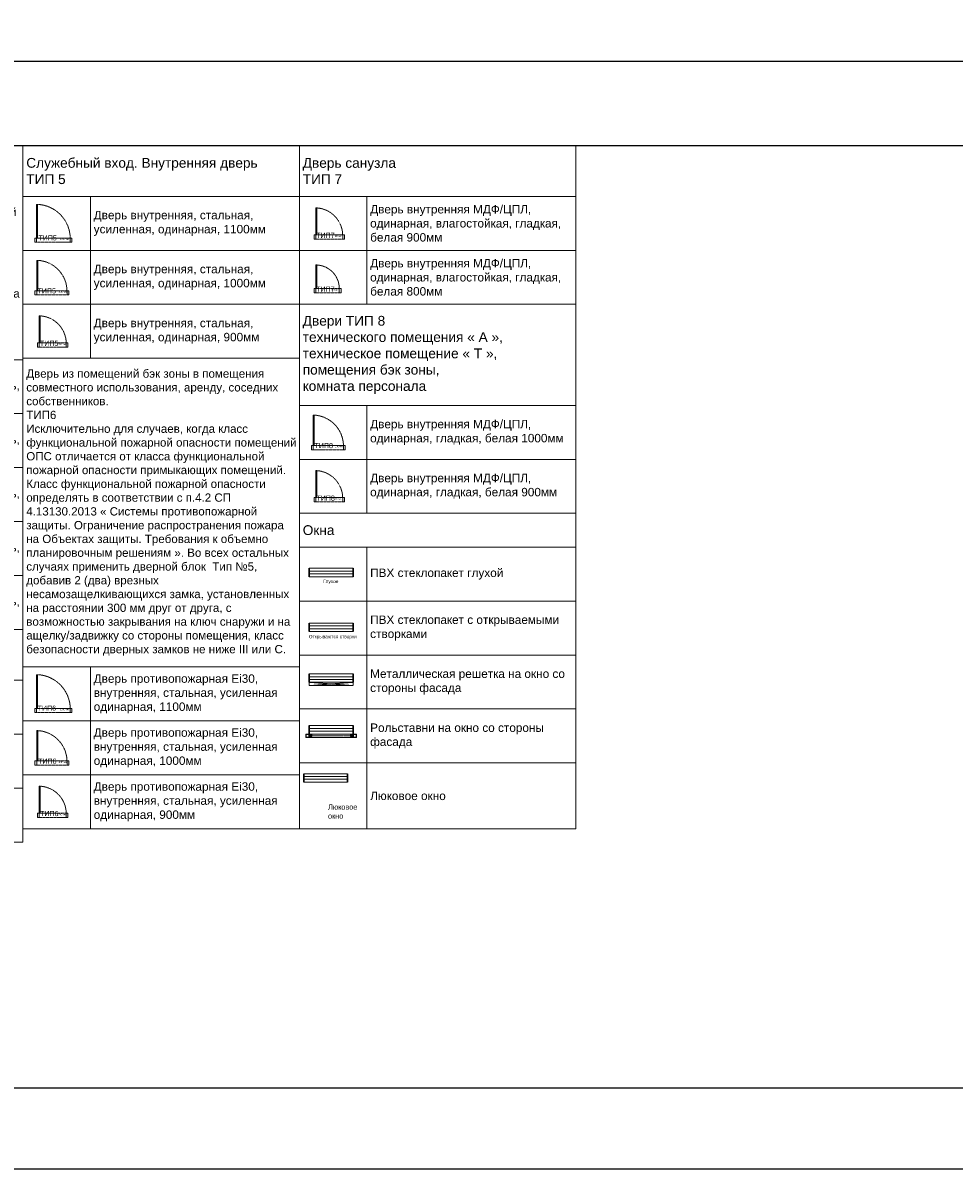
# Model space of a CAD drawing. Header units: millimetres. Extents: x -57464382 to 30606835, y -92609 to 65084.
# Tile 10 of 256: x -129215 to -101594, y -57790 to -23815. Entities that reach past the tile are written whole.
import ezdxf
from ezdxf import colors
from ezdxf.entities.mleader import LeaderData, LeaderLine
from ezdxf.math import Vec2, Vec3

# ---------------------------------------------------------------- set-up
doc = ezdxf.new("R2010")
doc.units = ezdxf.units.MM
doc.set_wipeout_variables(frame=1)
doc.linetypes.add('( Hidden )', pattern=[0.375, 0.25, -0.125])
doc.linetypes.add('HIDDENX2', pattern=[19.05, 12.7, -6.35])
doc.layers.get('0').update_dxf_attribs({"lineweight": 0})
doc.layers.get('Defpoints').update_dxf_attribs({"color": 30})
for name, color, linetype, lineweight in [('07_АР_Размеры перегородки', 250, 'Continuous', 0), ('15_АР_Потолки', 7, 'Continuous', 9), ('17_АР_Текст', 235, 'Continuous', 0), ('18_АР_Двери', 250, 'Continuous', 0), ('19_АР_Окна', 250, 'Continuous', 0)]:
    doc.layers.add(name, color=color, linetype=linetype, lineweight=lineweight)
doc.layers.add('30_ДВЕРИ ТИП1', color=7, linetype='Continuous', true_color=0xf50a0a)
doc.styles.add('_ТЕКСТОВЫЙ', font='arial.ttf', dxfattribs={"width": 0.8})
doc.styles.add('_ТЕКСТОВЫЙ АННОТАТИЫНЫЙ', font='arial.ttf', dxfattribs={"width": 0.8})
doc.styles.add('HVAC_AEP', font='arial.ttf')
doc.styles.get("Standard").update_dxf_attribs({"font": 'arial.ttf'})

# ---------------------------------------------------------------- blocks, each defined once
blk = doc.blocks.new('*T204')
at = {"color": 0, "linetype": 'ByBlock', "lineweight": -2, "transparency": 16777216}
for p, q in [((0, 0), (8200, 0)), ((0, 0), (0, -14342)), ((8200, 0), (8200, -14342)), ((0, -6342), (8200, -6342)), ((2000, -6342), (2000, -14342)), ((0, -7942), (8200, -7942)), ((0, -9542), (8200, -9542)), ((0, -11142), (8200, -11142)), ((0, -12742), (8200, -12742)), ((0, -14342), (8200, -14342))]:
    blk.add_line(p, q, dxfattribs=at)
at = {"color": 0, "lineweight": 15, "transparency": 16777216, "attachment_point": 4, "style": 'HVAC_AEP'}
for s, insert, char_height, width in [('{\\H0.83333x;\\C256;Дверь из помещений совместного использования в помещения клиентского зала \\PТИП3\\P\\C10;Исключительно для случаев, когда класс функциональной пожарной опасности помещений ОПС отличается от класса функциональной пожарной опасности примыкающих помещений. Класс функциональной пожарной опасности определять в соответствии с п.4.2 СП 4.13130.2013 «Системы противопожарной защиты. Ограничение распространения пожара на Объектах защиты. Требования к объемно-планировочным решениям». Во всех остальных случаях применить дверной блок Тип№2.}', (100, -3171), 290, 8000), ('Дверь{\\C256; противопожарная Ei30, } внутренняя, алюминиевый профиль, остекленная, полуторная 1300мм', (2100, -7142), 250, 6000), ('Дверь{\\C256; противопожарная Ei30, }  внутренняя, алюминиевый профиль, остекленная, полуторная 1200мм', (2100, -8742), 250, 6000), ('Дверь{\\C256; противопожарная Ei30, }  внутренняя, алюминиевый профиль, остекленная, одинарная 1100мм', (2100, -10342), 250, 6000), ('Дверь{\\C256; противопожарная Ei30, }  внутренняя, алюминиевый профиль, остекленная, одинарная 1000мм', (2100, -11942), 250, 6000), ('Дверь{\\C256; противопожарная Ei30, }  внутренняя, алюминиевый профиль, остекленная, одинарная 900мм', (2100, -13542), 250, 6000)]:
    blk.add_mtext(s, dxfattribs=dict(at, insert=insert, char_height=char_height, width=width))
blk = doc.blocks.new('*T205')
at = {"color": 0, "linetype": 'ByBlock', "lineweight": -2, "transparency": 16777216}
for p, q in [((0, 0), (8200, 0)), ((0, 0), (0, -6301)), ((8200, 0), (8200, -6301)), ((0, -1501), (8200, -1501)), ((2000, -1501), (2000, -6301)), ((0, -3101), (8200, -3101)), ((0, -4701), (8200, -4701)), ((0, -6301), (8200, -6301))]:
    blk.add_line(p, q, dxfattribs=at)
at = {"color": 0, "lineweight": 15, "transparency": 16777216, "attachment_point": 4, "style": 'HVAC_AEP'}
for s, insert, char_height, width in [('Служебный вход. Наружная дверь^JТИП 4', (100, -751), 290, 8000), ('Дверь наружная, стальная, усиленная, одинарная, 1100мм', (2100, -2301), 250, 6000), ('Дверь наружная, стальная, усиленная, одинарная, 1000мм', (2100, -3901), 250, 6000), ('Дверь наружная, стальная, усиленная, одинарная, 900мм', (2100, -5501), 250, 6000)]:
    blk.add_mtext(s, dxfattribs=dict(at, insert=insert, char_height=char_height, width=width))
blk = doc.blocks.new('*T206')
at = {"color": 0, "linetype": 'ByBlock', "lineweight": -2, "transparency": 16777216}
for p, q in [((0, 0), (8200, 0)), ((0, 0), (0, -6301)), ((8200, 0), (8200, -6301)), ((0, -1501), (8200, -1501)), ((2000, -1501), (2000, -6301)), ((0, -3101), (8200, -3101)), ((0, -4701), (8200, -4701)), ((0, -6301), (8200, -6301))]:
    blk.add_line(p, q, dxfattribs=at)
at = {"color": 0, "lineweight": 15, "transparency": 16777216, "attachment_point": 4, "style": 'HVAC_AEP'}
for s, insert, char_height, width in [('Служебный вход. Внутренняя дверь^JТИП 5', (100, -751), 290, 8000), ('Дверь внутренняя, стальная, усиленная, одинарная, 1100мм', (2100, -2301), 250, 6000), ('Дверь внутренняя, стальная, усиленная, одинарная, 1000мм', (2100, -3901), 250, 6000), ('Дверь внутренняя, стальная, усиленная, одинарная, 900мм', (2100, -5501), 250, 6000)]:
    blk.add_mtext(s, dxfattribs=dict(at, insert=insert, char_height=char_height, width=width))
blk = doc.blocks.new('*U234')
at = {"layer": '15_АР_Потолки', "color": 7, "linetype": '( Hidden )', "lineweight": 5, "ltscale": 5}
blk.add_lwpolyline([(1100, 0), (0, 0), (0, -125), (1100, -125)], close=True, dxfattribs=at)
at = {"layer": '18_АР_Двери'}
for points in [[(50, 0), (50, 1000), (80, 1000), (80, 0), (50, 0)], [(0, 0), (50, 0), (50, -125), (0, -125)], [(1050, 0), (1100, 0), (1100, -125), (1050, -125)]]:
    blk.add_lwpolyline(points, close=True, dxfattribs=at)
at = {"layer": '18_АР_Двери', "linetype": '( Hidden )', "lineweight": 0, "ltscale": 5}
blk.add_arc((28, -21), 1022, 1.1689, 87.0861, dxfattribs=at)
at = {"color": 12, "true_color": 0xdf0c0c, "flags": 4}
blk.add_attdef('Номер', (535, -68), '', height=150, dxfattribs=at)
at = {"layer": '18_АР_Двери', "insert": (751, -8), "char_height": 45, "attachment_point": 1}
blk.add_mtext_dynamic_manual_height_columns('{\\C7;1100 мм}', width=263.19, gutter_width=12.5, heights=[0], dxfattribs=at)
blk = doc.blocks.new('*U235')
at = {"layer": '15_АР_Потолки', "color": 7, "linetype": '( Hidden )', "lineweight": 5, "ltscale": 5}
blk.add_lwpolyline([(1000, 0), (0, 0), (0, -125), (1000, -125)], close=True, dxfattribs=at)
at = {"layer": '18_АР_Двери'}
for points in [[(50, 0), (50, 900), (80, 900), (80, 0), (50, 0)], [(0, 0), (50, 0), (50, -125), (0, -125)], [(950, 0), (1000, 0), (1000, -125), (950, -125)]]:
    blk.add_lwpolyline(points, close=True, dxfattribs=at)
at = {"layer": '18_АР_Двери', "linetype": '( Hidden )', "lineweight": 0, "ltscale": 5}
blk.add_arc((30, -19), 920, 1.1762, 86.8818, dxfattribs=at)
at = {"color": 12, "true_color": 0xdf0c0c, "flags": 4}
blk.add_attdef('Номер', (535, -68), '', height=150, dxfattribs=at)
at = {"layer": '18_АР_Двери', "insert": (699, -10), "char_height": 45, "attachment_point": 1}
blk.add_mtext_dynamic_manual_height_columns('{\\C7;1000 мм}', width=263.19, gutter_width=12.5, heights=[0], dxfattribs=at)
blk = doc.blocks.new('*U236')
at = {"layer": '15_АР_Потолки', "color": 7, "linetype": '( Hidden )', "lineweight": 5, "ltscale": 5}
blk.add_lwpolyline([(900, 0), (0, 0), (0, -125), (900, -125)], close=True, dxfattribs=at)
at = {"layer": '18_АР_Двери'}
for points in [[(50, 0), (50, 800), (80, 800), (80, 0), (50, 0)], [(0, 0), (50, 0), (50, -125), (0, -125)], [(850, 0), (900, 0), (900, -125), (850, -125)]]:
    blk.add_lwpolyline(points, close=True, dxfattribs=at)
at = {"layer": '18_АР_Двери', "linetype": '( Hidden )', "lineweight": 0, "ltscale": 5}
blk.add_arc((27, -22), 823, 1.5144, 86.3333, dxfattribs=at)
at = {"color": 12, "true_color": 0xdf0c0c, "flags": 4}
blk.add_attdef('Номер', (535, -68), '', height=150, dxfattribs=at)
at = {"layer": '18_АР_Двери', "insert": (616, -16), "char_height": 45, "attachment_point": 1}
blk.add_mtext_dynamic_manual_height_columns('{\\C7;900 мм}', width=222.89, gutter_width=12.5, heights=[0], dxfattribs=at)
blk = doc.blocks.new('*T207')
at = {"color": 0, "linetype": 'ByBlock', "lineweight": -2, "transparency": 16777216}
for p, q in [((0, 0), (8200, 0)), ((0, 0), (0, -13948)), ((8200, 0), (8200, -13948)), ((0, -9148), (8200, -9148)), ((2000, -9148), (2000, -13948)), ((0, -10748), (8200, -10748)), ((0, -12348), (8200, -12348)), ((0, -13948), (8200, -13948))]:
    blk.add_line(p, q, dxfattribs=at)
at = {"color": 0, "lineweight": 15, "transparency": 16777216, "attachment_point": 4, "style": 'HVAC_AEP'}
for s, insert, char_height, width in [('Дверь из помещений бэк зоны в помещения совместного использования, аренду, соседних собственников.^JТИП6^J{\\C10;Исключительно для случаев, когда класс^Jфункциональной пожарной опасности помещений ОПС отличается от класса функциональной пожарной опасности примыкающих помещений. Класс функциональной пожарной опасности^Jопределять в соответствии с п.4.2 СП 4.13130.2013 « Системы противопожарной защиты. Ограничение распространения пожара на Объектах защиты. Требования к объемно планировочным решениям ». Во всех остальных случаях применить дверной блок  Тип №5, добавив 2 (два) врезных несамозащелкивающихся замка, установленных на расстоянии 300 мм друг от друга, с возможностью закрывания на ключ снаружи и на  ащелку/задвижку со стороны помещения, класс безопасности дверных замков не ниже III или С.}', (100, -4574), 245, 8000), ('Дверь противопожарная Ei30,^Jвнутренняя, стальная, усиленная^Jодинарная, 1100мм', (2100, -9948), 250, 6000), ('Дверь противопожарная Ei30,^Jвнутренняя, стальная, усиленная^Jодинарная, 1000мм', (2100, -11548), 250, 6000), ('Дверь противопожарная Ei30,^Jвнутренняя, стальная, усиленная^Jодинарная, 900мм', (2100, -13148), 250, 6000)]:
    blk.add_mtext(s, dxfattribs=dict(at, insert=insert, char_height=char_height, width=width))
blk = doc.blocks.new('*T208')
at = {"color": 0, "linetype": 'ByBlock', "lineweight": -2, "transparency": 16777216}
for p, q in [((0, 0), (8200, 0)), ((0, 0), (0, -4701)), ((8200, 0), (8200, -4701)), ((0, -1501), (8200, -1501)), ((2000, -1501), (2000, -4701)), ((0, -3101), (8200, -3101)), ((0, -4701), (8200, -4701))]:
    blk.add_line(p, q, dxfattribs=at)
at = {"color": 0, "lineweight": 15, "transparency": 16777216, "attachment_point": 4, "style": 'HVAC_AEP'}
for s, insert, char_height, width in [('Дверь санузла^JТИП 7', (100, -751), 290, 8000), ('Дверь внутренняя МДФ/ЦПЛ, одинарная, влагостойкая, гладкая, белая 900мм', (2100, -2301), 250, 6000), ('Дверь внутренняя МДФ/ЦПЛ, одинарная, влагостойкая, гладкая, белая 800мм', (2100, -3901), 250, 6000)]:
    blk.add_mtext(s, dxfattribs=dict(at, insert=insert, char_height=char_height, width=width))
blk = doc.blocks.new('*U238')
at = {"layer": '15_АР_Потолки', "color": 7, "linetype": '( Hidden )', "lineweight": 5, "ltscale": 5}
blk.add_lwpolyline([(900, 0), (0, 0), (0, -125), (900, -125)], close=True, dxfattribs=at)
at = {"layer": '18_АР_Двери'}
for points in [[(50, 0), (50, 800), (80, 800), (80, 0), (50, 0)], [(0, 0), (50, 0), (50, -125), (0, -125)], [(850, 0), (900, 0), (900, -125), (850, -125)]]:
    blk.add_lwpolyline(points, close=True, dxfattribs=at)
at = {"layer": '18_АР_Двери', "linetype": '( Hidden )', "lineweight": 0, "ltscale": 5}
blk.add_arc((27, -22), 823, 1.5144, 86.3333, dxfattribs=at)
at = {"color": 12, "true_color": 0xdf0c0c, "flags": 4}
blk.add_attdef('Номер', (535, -68), '', height=150, dxfattribs=at)
at = {"layer": '18_АР_Двери', "insert": (616, -16), "char_height": 45, "attachment_point": 1}
blk.add_mtext_dynamic_manual_height_columns('{\\C7;900 мм}', width=222.89, gutter_width=12.5, heights=[0], dxfattribs=at)
blk = doc.blocks.new('*T209')
at = {"color": 0, "linetype": 'ByBlock', "lineweight": -2, "transparency": 16777216}
for p, q in [((0, 0), (8200, 0)), ((0, 0), (0, -6195)), ((8200, 0), (8200, -6195)), ((0, -2995), (8200, -2995)), ((2000, -2995), (2000, -6195)), ((0, -4595), (8200, -4595)), ((0, -6195), (8200, -6195))]:
    blk.add_line(p, q, dxfattribs=at)
at = {"color": 0, "lineweight": 15, "transparency": 16777216, "attachment_point": 4, "style": 'HVAC_AEP'}
for s, insert, char_height, width in [('Двери ТИП 8^Jтехнического помещения « А »,  техническое помещение « Т »,  помещения бэк зоны,\\Pкомната персонала', (100, -1498), 290, 8000), ('Дверь внутренняя МДФ/ЦПЛ, одинарная, гладкая, белая 1000мм', (2100, -3795), 250, 6000), ('Дверь внутренняя МДФ/ЦПЛ, одинарная, гладкая, белая 900мм', (2100, -5395), 250, 6000)]:
    blk.add_mtext(s, dxfattribs=dict(at, insert=insert, char_height=char_height, width=width))
blk = doc.blocks.new('*T210')
at = {"color": 0, "linetype": 'ByBlock', "lineweight": -2, "transparency": 16777216}
for p, q in [((0, 0), (8200, 0)), ((0, 0), (0, -9353)), ((8200, 0), (8200, -9353)), ((0, -1000), (8200, -1000)), ((2000, -1000), (2000, -9353)), ((0, -2600), (8200, -2600)), ((0, -4200), (8200, -4200)), ((0, -5800), (8200, -5800)), ((0, -7400), (8200, -7400)), ((0, -9353), (8200, -9353))]:
    blk.add_line(p, q, dxfattribs=at)
at = {"color": 0, "lineweight": 15, "transparency": 16777216, "attachment_point": 4, "style": 'HVAC_AEP'}
for s, insert, char_height, width in [('Окна ', (100, -500), 290, 8000), ('ПВХ стеклопакет глухой', (2100, -1800), 250, 6000), ('ПВХ стеклопакет с открываемыми^Jстворками', (2100, -3400), 250, 6000), ('Металлическая решетка на окно со^Jстороны фасада', (2100, -5000), 250, 6000), ('Рольставни на окно со стороны фасада', (2100, -6600), 250, 6000), ('Люковое окно', (2100, -8376), 250, 6000)]:
    blk.add_mtext(s, dxfattribs=dict(at, insert=insert, char_height=char_height, width=width))
blk = doc.blocks.new('*U211')
blk.add_wipeout([(0, 250), (1300, 250), (1300, 0), (0, 0)])
at = {"lineweight": 30}
for p, q in [((0, 250), (0, 0)), ((1300, 250), (1300, 0))]:
    blk.add_line(p, q, dxfattribs=at)
for p, q in [((0, 165), (1300, 165)), ((0, 85), (1300, 85))]:
    blk.add_line(p, q)
blk.add_lwpolyline([(0, 0), (1300, 0), (1300, 250), (0, 250)], close=True)
blk = doc.blocks.new('*U213')
for points in [[(0, 100), (-100, 100), (-100, 0), (0, 0)], [(0, 100), (-100, 100), (-100, 0), (0, 0)], [(0, 100), (-100, 100), (-100, 0), (0, 0)], [(-10, 90), (-90, 90), (-90, 10), (-10, 10)], [(-10, 90), (-90, 90), (-90, 10), (-10, 10)], [(-10, 90), (-90, 90), (-90, 10), (-10, 10)], [(75, 75), (0, 75), (0, 25), (75, 25), (75, 35), (50, 35), (50, 65), (75, 65), (75, 75)], [(10, 35), (40, 35), (40, 65), (10, 65)], [(1225, 75), (1300, 75), (1300, 25), (1225, 25), (1225, 35), (1250, 35), (1250, 65), (1225, 65), (1225, 75)], [(1290, 35), (1260, 35), (1260, 65), (1290, 65)], [(1400, 100), (1300, 100), (1300, 0), (1400, 0)], [(1400, 100), (1300, 100), (1300, 0), (1400, 0)], [(1400, 100), (1300, 100), (1300, 0), (1400, 0)], [(1390, 90), (1310, 90), (1310, 10), (1390, 10)], [(1390, 90), (1310, 90), (1310, 10), (1390, 10)], [(1390, 90), (1310, 90), (1310, 10), (1390, 10)]]:
    blk.add_lwpolyline(points, close=True)
at = {"linetype": '( Hidden )', "ltscale": 10}
blk.add_lwpolyline([(0, 100), (1300, 100), (1300, 0), (0, 0)], close=True, dxfattribs=at)
at = {"linetype": '( Hidden )', "lineweight": 0, "ltscale": 20}
blk.add_lwpolyline([(50, 50), (1250, 50)], dxfattribs=at)
blk = doc.blocks.new('*U212')
at = {"linetype": '( Hidden )', "ltscale": 10}
blk.add_lwpolyline([(-1300, 0), (0, 0), (0, -100), (-1300, -100)], close=True, dxfattribs=at)
for points in [[(-1300, 0), (0, -100)], [(0, 0), (-1300, -100)]]:
    blk.add_lwpolyline(points, dxfattribs=at)
blk = doc.blocks.new('*U239')
at = {"layer": '15_АР_Потолки', "color": 7, "linetype": '( Hidden )', "lineweight": 5, "ltscale": 5}
blk.add_lwpolyline([(800, 0), (0, 0), (0, -125), (800, -125)], close=True, dxfattribs=at)
at = {"layer": '18_АР_Двери'}
for points in [[(50, 0), (80, 0), (80, 700), (50, 700)], [(0, 0), (50, 0), (50, -125), (0, -125)], [(750, -125), (800, -125), (800, 0), (750, 0)]]:
    blk.add_lwpolyline(points, close=True, dxfattribs=at)
at = {"layer": '18_АР_Двери', "linetype": '( Hidden )', "lineweight": 0, "ltscale": 5}
blk.add_arc((48, -1), 702, 0.1189, 87.3798, dxfattribs=at)
at = {"color": 12, "true_color": 0xdf0c0c, "flags": 4}
blk.add_attdef('Номер', (535, -68), '', height=150, dxfattribs=at)
at = {"layer": '18_АР_Двери', "insert": (517, -13), "char_height": 45, "attachment_point": 1}
blk.add_mtext_dynamic_manual_height_columns('{\\C7;800 мм}', width=222.89, gutter_width=12.5, heights=[0], dxfattribs=at)
blk = doc.blocks.new('_Dot')
at = {"color": 0, "linetype": 'ByBlock', "lineweight": -2}
blk.add_line((-0.5, 0), (-1, 0), dxfattribs=at)
at = {"color": 0, "linetype": 'ByBlock', "const_width": 0.5}
blk.add_lwpolyline([(-0.25, 0, 1), (0.25, 0, 1)], format="xyb", close=True, dxfattribs=at)

msp = doc.modelspace()

# ---------------------------------------------------------------- linework, layer by layer
at = {"layer": '17_АР_Текст', "lineweight": 18}
msp.add_lwpolyline([(-120231.8, -46318.6, 0, 500, 0), (-120231.8, -46918.6, 0, 0, 0), (-120231.8, -47641.8, 0, 0, 0)], format="xyseb", dxfattribs=at)
at = {"layer": 'Defpoints', "color": 1}
msp.add_lwpolyline([(-158394.8, -24951.8), (39622.9, -24951.8), (39622.9, -57789.5), (-158394.8, -57789.5)], close=True, dxfattribs=at)
at = {"layer": 'Defpoints'}
for points in [[(39622.9, -27455.1), (-153407.1, -27455.1)], [(39622.9, -55394.4), (-153407.1, -55394.4)]]:
    msp.add_lwpolyline(points, dxfattribs=at)

# ---------------------------------------------------------------- block references
for name, p in [('*T204', (-137414.5, -27455.1)), ('*T206', (-129214.5, -27455.1)), ('*T208', (-121014.5, -27455.1)), ('*T209', (-121014.5, -32156.3)), ('*T207', (-129214.5, -33756.3)), ('*T210', (-121014.5, -38351.6)), ('*T205', (-137414.5, -41797.5))]:
    msp.add_blockref(name, p)
at = {"layer": '19_АР_Окна'}
for name, p in [('*U212', (-119420, -43360)), ('*U213', (-120720, -44993.5))]:
    msp.add_blockref(name, p, dxfattribs=at)
at = {"layer": '30_ДВЕРИ ТИП1', "color": 0, "lineweight": 35}
ref = msp.add_blockref('*U234', (-128859.7, -30193.5, 0), dxfattribs=at)
ref.add_attrib('Номер', 'ТИП5', (-128756.4, -30261.4, 0), dxfattribs={"height": 150})
ref = msp.add_blockref('*U238', (-120578.9, -30098, 0), dxfattribs=at)
ref.add_attrib('Номер', 'ТИП7', (-120513.6, -30186.8, 0), dxfattribs={"height": 150})
ref = msp.add_blockref('*U235', (-128856.4, -31752.2, 0), dxfattribs=at)
ref.add_attrib('Номер', 'ТИП5', (-128780, -31831.7, 0), dxfattribs={"height": 150})
ref = msp.add_blockref('*U239', (-120578.9, -31690, 0), dxfattribs=at)
ref.add_attrib('Номер', 'ТИП7', (-120513.6, -31778.8, 0), dxfattribs={"height": 150})
ref = msp.add_blockref('*U236', (-128778.9, -33298, 0), dxfattribs=at)
ref.add_attrib('Номер', 'ТИП5', (-128708, -33386.8, 0), dxfattribs={"height": 150})
ref = msp.add_blockref('*U235', (-120656.4, -36340, 0), dxfattribs=at)
ref.add_attrib('Номер', 'ТИП8', (-120563.5, -36419.4, 0), dxfattribs={"height": 150})
ref = msp.add_blockref('*U236', (-120578.9, -37885.8, 0), dxfattribs=at)
ref.add_attrib('Номер', 'ТИП8', (-120506.3, -37974.5, 0), dxfattribs={"height": 150})
ref = msp.add_blockref('*U234', (-128859.7, -44134.2, 0), dxfattribs=at)
ref.add_attrib('Номер', 'ТИП6', (-128776.4, -44202, 0), dxfattribs={"height": 150})
ref = msp.add_blockref('*U235', (-128856.4, -45692.9, 0), dxfattribs=at)
ref.add_attrib('Номер', 'ТИП6', (-128763.5, -45772.3, 0), dxfattribs={"height": 150})
ref = msp.add_blockref('*U236', (-128778.9, -47238.7, 0), dxfattribs=at)
ref.add_attrib('Номер', 'ТИП6', (-128706.3, -47327.4, 0), dxfattribs={"height": 150})

# ---------------------------------------------------------------- texts
at = {"layer": '17_АР_Текст', "lineweight": 18, "insert": (-120163.5, -46976.7), "char_height": 160, "width": 1989.19, "attachment_point": 1, "style": '_ТЕКСТОВЫЙ'}
msp.add_mtext('Люковое\\Pокно', dxfattribs=at)

# ---------------------------------------------------------------- leaders
at = {"color": 162, "linetype": 'HIDDENX2', "lineweight": 30, "ltscale": 15, "true_color": 0x002eb8}
ml = msp.add_multileader_mtext('Standard', dxfattribs=at)
ml.set_content('\\pxi-3,l4,t4;Модуль Тип 1.1', color=(0, 46, 184), style='_ТЕКСТОВЫЙ')
ml.set_leader_properties(lineweight=0)
ml.set_arrow_properties(name='DOT')
ml.build(insert=Vec2(0, 0))
ml.multileader.update_dxf_attribs({"text_left_attachment_type": 6, "text_right_attachment_type": 6, "dogleg_length": 0.36, "arrow_head_size": 50, "scale": 100})
ctx = ml.context
ctx.base_point, ctx.scale, ctx.char_height, ctx.arrow_head_size, ctx.landing_gap_size, ctx.plane_origin = Vec3(65996.7, -36931.4), 100, 250, 50, 100, Vec3(52171.1, -31780.7)
ctx.left_attachment, ctx.right_attachment, ctx.text_align_type, ctx.attachment_type = 6, 6, 1, 2
notes = []
notes.append((ctx, [(0, (0, 0, 0), (0, 0), (1, 0), 1, [])]))
ctx.mtext.insert, ctx.mtext.width, ctx.mtext.defined_height, ctx.mtext.alignment, ctx.mtext.flow_direction = Vec3(67071.2, -36607.9), 6846.369, 600.4, 2, 5
ml = msp.add_multileader_mtext('Standard', dxfattribs=at)
ml.set_content('\\pxi-3,l4,t4;Модуль Тип 1.2', color=(0, 46, 184), style='_ТЕКСТОВЫЙ')
ml.set_leader_properties(lineweight=0)
ml.set_arrow_properties(name='DOT')
ml.build(insert=Vec2(0, 0))
ml.multileader.update_dxf_attribs({"text_left_attachment_type": 6, "text_right_attachment_type": 6, "dogleg_length": 0.36, "arrow_head_size": 50, "scale": 100})
ctx = ml.context
ctx.base_point, ctx.scale, ctx.char_height, ctx.arrow_head_size, ctx.landing_gap_size, ctx.plane_origin = Vec3(65992.3, -39013.3), 100, 250, 50, 100, Vec3(52166.7, -33862.6)
ctx.left_attachment, ctx.right_attachment, ctx.text_align_type, ctx.attachment_type = 6, 6, 1, 2
notes.append((ctx, [(0, (0, 0, 0), (0, 0), (1, 0), 1, [])]))
ctx.mtext.insert, ctx.mtext.width, ctx.mtext.defined_height, ctx.mtext.alignment, ctx.mtext.flow_direction = Vec3(67085.1, -38689.8), 6846.369, 600.4, 2, 5
for ctx, leaders in notes:
    for number, flags, end, landing, length, lines in leaders:
        leader = LeaderData()
        leader.index, (leader.has_last_leader_line, leader.has_dogleg_vector, leader.attachment_direction) = number, flags
        leader.last_leader_point, leader.dogleg_vector, leader.dogleg_length = Vec3(end), Vec3(landing), length
        for number, points, colour, breaks in lines:
            line = LeaderLine()
            line.index, line.vertices, line.color, line.breaks = number, Vec3.list(points), colors.encode_raw_color(colour), breaks
            leader.lines.append(line)
        ctx.leaders.append(leader)

# ---------------------------------------------------------------- next in the draw order: block references
at = {"layer": '19_АР_Окна'}
ref = msp.add_blockref('*U211', (-120720, -40230.7), dxfattribs=at)
ref.add_attrib('Номер', 'Глухое', (-120308.7, -40419.3, 0), dxfattribs={"layer": '30_ДВЕРИ ТИП1', "height": 100})
ref = msp.add_blockref('*U211', (-120720, -41855.8), dxfattribs=at)
ref.add_attrib('Номер', 'Открываются створки', (-120733.3, -42055.3, 0), dxfattribs={"layer": '30_ДВЕРИ ТИП1', "height": 100})
for p in [(-120720, -43360), (-120720, -44893.5), (-120881.8, -46318.6)]:
    msp.add_blockref('*U211', p, dxfattribs=at)

# ---------------------------------------------------------------- next in the draw order: leaders
at = {"layer": '07_АР_Размеры перегородки', "lineweight": 18}
ml = msp.add_multileader_mtext('Standard', dxfattribs=at)
ml.set_content('{\\LРазвертка  1 - 4}', color=256, style='_ТЕКСТОВЫЙ АННОТАТИЫНЫЙ')
ml.set_leader_properties(lineweight=0)
ml.build(insert=Vec2(0, 0))
ml.multileader.update_dxf_attribs({"text_left_attachment_type": 6, "text_right_attachment_type": 6, "dogleg_length": 11.7, "arrow_head_size": 100, "scale": 100})
ctx = ml.context
ctx.base_point, ctx.scale, ctx.char_height, ctx.arrow_head_size, ctx.landing_gap_size, ctx.plane_origin = Vec3(173952.8, -48813), 100, 250, 100, 100, Vec3(147297.2, -44587.9)
ctx.left_attachment, ctx.right_attachment, ctx.text_align_type = 6, 6, 2
notes = []
notes.append((ctx, [(0, (0, 0, 0), (0, 0), (1, 0), 1, [])]))
ctx.mtext.insert, ctx.mtext.width, ctx.mtext.alignment, ctx.mtext.flow_direction = Vec3(176469.5, -48429.7), 576408.517, 3, 5
ml = msp.add_multileader_mtext('Standard', dxfattribs=at)
ml.set_content('{\\LРазвертка  5 - 8}', color=256, style='_ТЕКСТОВЫЙ АННОТАТИЫНЫЙ')
ml.set_leader_properties(lineweight=0)
ml.build(insert=Vec2(0, 0))
ml.multileader.update_dxf_attribs({"text_left_attachment_type": 6, "text_right_attachment_type": 6, "dogleg_length": 11.7, "arrow_head_size": 100, "scale": 100})
ctx = ml.context
ctx.base_point, ctx.scale, ctx.char_height, ctx.arrow_head_size, ctx.landing_gap_size, ctx.plane_origin = Vec3(186285.6, -48881.1), 100, 250, 100, 100, Vec3(159630, -44656)
ctx.left_attachment, ctx.right_attachment, ctx.text_align_type = 6, 6, 2
notes.append((ctx, [(0, (0, 0, 0), (0, 0), (1, 0), 1, [])]))
ctx.mtext.insert, ctx.mtext.width, ctx.mtext.alignment, ctx.mtext.flow_direction = Vec3(188803.7, -48497.8), 576408.517, 3, 5
ml = msp.add_multileader_mtext('Standard', dxfattribs=at)
ml.set_content('{\\LРазвертка  9 - 12}', color=256, style='_ТЕКСТОВЫЙ АННОТАТИЫНЫЙ')
ml.set_leader_properties(lineweight=0)
ml.build(insert=Vec2(0, 0))
ml.multileader.update_dxf_attribs({"text_left_attachment_type": 6, "text_right_attachment_type": 6, "dogleg_length": 11.7, "arrow_head_size": 100, "scale": 100})
ctx = ml.context
ctx.base_point, ctx.scale, ctx.char_height, ctx.arrow_head_size, ctx.landing_gap_size, ctx.plane_origin = Vec3(204505.9, -48881.1), 100, 250, 100, 100, Vec3(172578, -44656)
ctx.left_attachment, ctx.right_attachment, ctx.text_align_type = 6, 6, 2
notes.append((ctx, [(0, (0, 0, 0), (0, 0), (1, 0), 1, [])]))
ctx.mtext.insert, ctx.mtext.width, ctx.mtext.alignment, ctx.mtext.flow_direction = Vec3(207207.6, -48497.8), 576408.517, 3, 5
for ctx, leaders in notes:
    for number, flags, end, landing, length, lines in leaders:
        leader = LeaderData()
        leader.index, (leader.has_last_leader_line, leader.has_dogleg_vector, leader.attachment_direction) = number, flags
        leader.last_leader_point, leader.dogleg_vector, leader.dogleg_length = Vec3(end), Vec3(landing), length
        for number, points, colour, breaks in lines:
            line = LeaderLine()
            line.index, line.vertices, line.color, line.breaks = number, Vec3.list(points), colors.encode_raw_color(colour), breaks
            leader.lines.append(line)
        ctx.leaders.append(leader)

doc.saveas('drawing.dxf')
